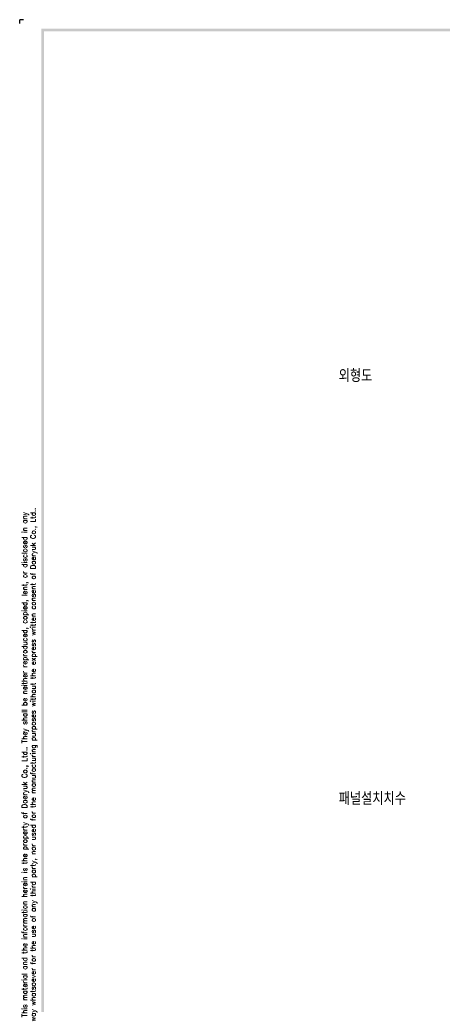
# Model space of a CAD drawing. Extents: x -2322 to 2710, y -907 to 1800.
# Tile 2 of 23: x -2322 to -1827, y 647 to 1800. Entities that reach past the tile are written whole.
import ezdxf

# ---------------------------------------------------------------- set-up
doc = ezdxf.new("R2010")
doc.units = 0
doc.header["$LTSCALE"] = 3
doc.header["$MEASUREMENT"] = 0
doc.layers.add('di', color=3, linetype='CONTINUOUS')
doc.layers.add('dwg', color=7, linetype='CONTINUOUS')
doc.styles.get("Standard").update_dxf_attribs({"font": 'romans.shx', "height": 4, "bigfont": 'ghs.shx'})

msp = doc.modelspace()

# ---------------------------------------------------------------- linework, layer by layer
at = {"layer": 'di'}
for p in [(-2317.612, 1800.287), (-2322.112, 1795.787)]:
    msp.add_line(p, (-2322.112, 1800.287), dxfattribs=at)
at = {"layer": 'dwg'}
for points in [[(-2296.612, 1789.787), (-2293.612, 1786.787), (151.388, 1789.787), (148.388, 1786.787)], [(-2296.612, 67.787), (-2293.612, 69.287), (-2296.612, 1789.787), (-2293.612, 1786.787)]]:
    msp.add_trace(points, dxfattribs=at)

# ---------------------------------------------------------------- texts
at = {"layer": 'di', "char_height": 15, "attachment_point": 1}
for s, insert, width in [('{\\Fromans,hgs|c129;외형도}', (-1948.72, 1390.932), 74.93994), ('{\\Fromans,hgs|c129;패널설치치수}', (-1948.72, 895.816), 135.45529)]:
    msp.add_mtext(s, dxfattribs=dict(at, insert=insert, width=width))
at = {"layer": 'di', "insert": (-2310.512, 925.277), "char_height": 6, "width": 816.29796, "attachment_point": 5, "rotation": 90}
msp.add_mtext('\\A1;This material and the information herein is the property of Daeryuk Co., Ltd.. They shall be neither reproduced, copied, lent, or disclosed in any\\Pway whatsoever for the use of any third party, nor used for the manufacturing purposes without the express written consent of Daeryuk Co., Ltd..', dxfattribs=at)

doc.saveas('drawing.dxf')
